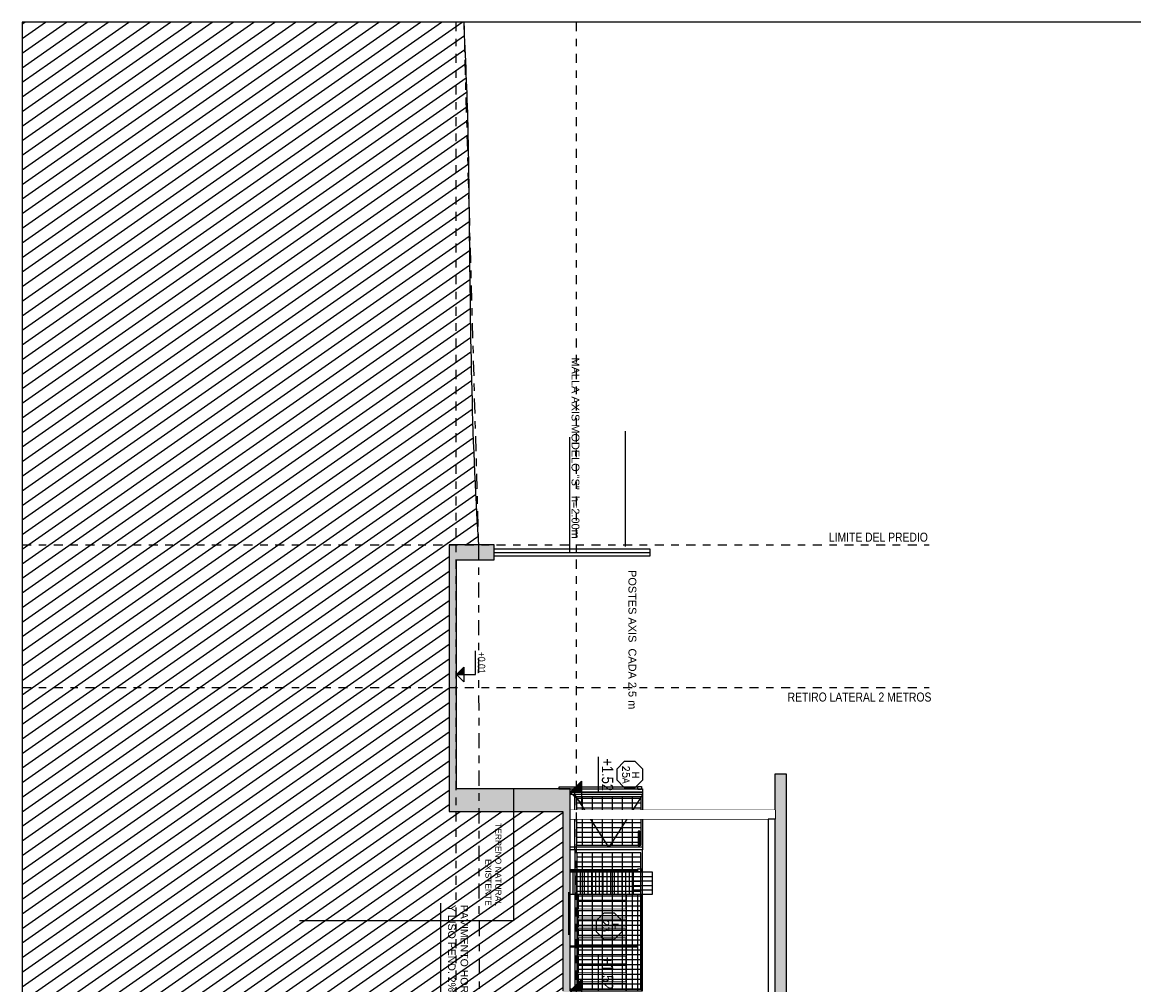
# Model space of a CAD drawing. Header units: millimetres. Extents: x 4617 to 4884, y 1258 to 1784.
# Tile 143 of 168: x 4701 to 4716, y 1427 to 1440. Entities that reach past the tile are written whole.
import ezdxf
from ezdxf.enums import TextEntityAlignment as Align

# ---------------------------------------------------------------- set-up
doc = ezdxf.new("R2010")
doc.units = ezdxf.units.MM
doc.header["$LTSCALE"] = 0.4
doc.set_wipeout_variables(frame=1)
doc.linetypes.add('DASHDOT', pattern=[1, 0.5, -0.25, 0, -0.25])
doc.linetypes.add('HIDDEN', pattern=[9.525, 6.35, -3.175])
for name, color, linetype in [('00 AC - ABERTURAS ALUMINIO - HATCH', 254, 'Continuous'), ('00 AC - MUROS', 1, 'Continuous'), ('00 AC - SUELO', 1, 'Continuous'), ('00 AC - TEXTOS', 3, 'Continuous'), ('200', 6, 'Continuous'), ('200cotas50', 1, 'Continuous'), ('A ALUMINIO', 4, 'Continuous'), ('A HATCH TABIQUE', 254, 'Continuous'), ('A HERRERÍA', 4, 'Continuous'), ('A MURO', 1, 'Continuous'), ('A PROYECCION', 8, 'Continuous'), ('A PROYECCION 2', 2, 'Continuous'), ('A VEGETACIÓN', 253, 'Continuous'), ('Hatch 354', 254, 'Continuous'), ('Hatch Ladrillo Visto', 32, 'Continuous'), ('TXT', 3, 'Continuous'), ('TXT COTA', 3, 'Continuous'), ('TXT PLANILLAS', 3, 'Continuous')]:
    doc.layers.add(name, color=color, linetype=linetype)
doc.styles.add('arial', font='arial.ttf')
doc.styles.add('ARIAL NARROW', font='ARIALN.TTF')
doc.styles.add('ROMANS', font='romans', dxfattribs={"height": 2})
doc.styles.add('SaAS simplex', font='simplex.shx', dxfattribs={"width": 0.8})
doc.dimstyles.new('COTAS 125', dxfattribs={"dimscale": 0.01, "dimtxt": 15, "dimasz": 8, "dimexe": 5, "dimexo": 20, "dimgap": 10, "dimtad": 0, "dimzin": 9, "dimdsep": 46, "dimtxsty": 'SaAS simplex', "dimblk": 'OBLIQUE', "dimcen": 0, "dimclrd": 8, "dimclre": 8, "dimclrt": 256, "dimadec": 1, "dimazin": 0, "dimtfac": 1, "dimtmove": 2, "dimatfit": 3, "dimldrblk": 'OBLIQUE', "dimfxl": 10, "dimlwd": -1, "dimlwe": -1, "dimarcsym": 0})

# ---------------------------------------------------------------- blocks, each defined once
blk = doc.blocks.new('Baranda larga')
at = {"color": 2}
for points in [[(-0.945, -34.323), (-0.945, -35.877), (-0.995, -35.877), (-0.995, -34.323)], [(-0.795, -34.323), (-0.795, -35.652), (-0.785, -35.652), (-0.785, -34.323)], [(-0.155, -34.323), (-0.155, -35.652), (-0.145, -35.652), (-0.145, -34.323)]]:
    blk.add_lwpolyline(points, dxfattribs=at)
at = {"color": 6}
for points in [[(-0.048, -34.905), (-0.945, -34.905), (-0.945, -34.915), (-0.048, -34.915)], [(-0.048, -35.642), (-0.945, -35.642), (-0.945, -35.652), (-0.048, -35.652)]]:
    blk.add_lwpolyline(points, dxfattribs=at)
at = {"layer": 'A PROYECCION'}
for points in [[(-0.785, -34.436), (-0.155, -34.436), (-0.155, -34.424), (-0.785, -34.424)], [(-0.785, -34.556), (-0.155, -34.556), (-0.155, -34.544), (-0.785, -34.544)], [(-0.785, -34.676), (-0.155, -34.676), (-0.155, -34.664), (-0.785, -34.664)], [(-0.785, -34.796), (-0.155, -34.796), (-0.155, -34.784), (-0.785, -34.784)], [(-0.785, -35.043), (-0.155, -35.043), (-0.155, -35.031), (-0.785, -35.031)], [(-0.785, -35.163), (-0.155, -35.163), (-0.155, -35.151), (-0.785, -35.151)], [(-0.785, -35.283), (-0.155, -35.283), (-0.155, -35.271), (-0.785, -35.271)], [(-0.785, -35.403), (-0.155, -35.403), (-0.155, -35.391), (-0.785, -35.391)], [(-0.785, -35.523), (-0.155, -35.523), (-0.155, -35.511), (-0.785, -35.511)]]:
    blk.add_lwpolyline(points, close=True, dxfattribs=at)
for points in [[(-0.785, -34.436), (-0.155, -34.436), (-0.155, -34.424), (-0.785, -34.424)], [(-0.785, -34.556), (-0.155, -34.556), (-0.155, -34.544), (-0.785, -34.544)], [(-0.785, -34.676), (-0.155, -34.676), (-0.155, -34.664), (-0.785, -34.664)], [(-0.785, -34.796), (-0.155, -34.796), (-0.155, -34.784), (-0.785, -34.784)], [(-0.785, -35.043), (-0.155, -35.043), (-0.155, -35.031), (-0.785, -35.031)], [(-0.785, -35.163), (-0.155, -35.163), (-0.155, -35.151), (-0.785, -35.151)], [(-0.785, -35.283), (-0.155, -35.283), (-0.155, -35.271), (-0.785, -35.271)], [(-0.785, -35.403), (-0.155, -35.403), (-0.155, -35.391), (-0.785, -35.391)], [(-0.785, -35.523), (-0.155, -35.523), (-0.155, -35.511), (-0.785, -35.511)]]:
    blk.add_wipeout(points).dxf.layer = 'A PROYECCION'
blk = doc.blocks.new('A$C7C311B7E')
at = {"layer": 'Hatch 354'}
h = blk.add_hatch(dxfattribs=at)
h.set_pattern_fill('_USER', color=254, scale=0.132, pattern_type=0)
h.set_pattern_definition([(0, (17.71175, 118.20313), (0, 0.132), [])])
h.paths.add_polyline_path([(0.1, 0.085), (0.1, 0.935), (0.75, 0.935), (0.75, 0.085)])
h.paths.add_polyline_path([(2.658, 0.935), (0.85, 0.935), (0.85, 0.085), (2.658, 0.085)])
at = {"layer": 'A HERRERÍA'}
for p, q in [((0.075, 0.96), (0.075, 0.06)), ((0.075, 0.06), (0.075, 0)), ((2.658, 0.085), (2.658, 0)), ((2.68, 0.06), (2.68, 0))]:
    blk.add_line(p, q, dxfattribs=at)
blk.add_lwpolyline([(0, 0.96), (0.043, 0.96), (0.043, 0), (0, 0)], close=True, dxfattribs=at)
at = {"color": 251}
blk.add_wipeout([(0.807, 0.06), (0.807, 0.96), (0.85, 0.96), (0.85, 0.085), (0.85, 0.06)], dxfattribs=at)
at = {"layer": 'A PROYECCION 2'}
h = blk.add_hatch(color=8, dxfattribs=at)
h.dxf.hatch_style = 1
h.paths.add_polyline_path([(0.56, 0.923), (0.56, 0.902), (0.75, 0.902), (0.75, 0.923)])
at = {"layer": 'Hatch 354'}
h = blk.add_hatch(dxfattribs=at)
h.set_pattern_fill('_USER', color=254, scale=0.065, angle=90, pattern_type=0)
h.set_pattern_definition([(90, (23.45709, 118.20313), (-0.065, 4e-18), [])])
h.paths.add_polyline_path([(2.658, 0.935), (0.85, 0.935), (0.85, 0.085), (2.658, 0.085)])
h.paths.add_polyline_path([(0.1, 0.085), (0.1, 0.935), (0.75, 0.935), (0.75, 0.085)])
at = {"layer": 'A HERRERÍA'}
for p, q in [((0.775, 0.96), (0.775, 0.06)), ((0.807, 0.96), (0.807, 0)), ((0.775, 0.06), (0.775, 0))]:
    blk.add_line(p, q, dxfattribs=at)
for points in [[(0.043, 0.96), (0.807, 0.96), (0.807, 0.06), (0.043, 0.06)], [(0.1, 0.085), (0.1, 0.935), (0.75, 0.935), (0.75, 0.085)], [(2.658, 0.935), (0.85, 0.935), (0.85, 0.085), (2.658, 0.085)]]:
    blk.add_lwpolyline(points, close=True, dxfattribs=at)
at = {"layer": 'A HERRERÍA', "color": 254, "linetype": 'HIDDEN', "ltscale": 0.5}
blk.add_lwpolyline([(0.076, 0.96), (0.775, 0.51), (0.075, 0.06)], dxfattribs=at)
at = {"layer": 'A HERRERÍA'}
for points in [[(2.68, 0.06), (2.68, 0.96), (0.807, 0.96), (0.807, 0.06), (2.658, 0.06)], [(0.807, 0), (0.775, 0)]]:
    blk.add_lwpolyline(points, dxfattribs=at)
at = {"layer": 'TXT COTA', "color": 2}
blk.add_lwpolyline([(0.56, 0.923), (0.56, 0.902), (0.75, 0.902), (0.75, 0.923)], close=True, dxfattribs=at)
blk = doc.blocks.new('Nivel corte')
at = {"color": 0}
for p, q in [((0, 0.2), (0.25, 0.2)), ((0, 0), (0, 0.2)), ((0.0784, 0.0784), (-0.0784, 0.0784)), ((0, 0), (-0.0784, 0.0784)), ((0, 0), (0.0784, 0.0784))]:
    blk.add_line(p, q, dxfattribs=at)
blk.add_solid([(0, 0), (0.0784, 0.0784), (0, 0.0784), (0.0784, 0.0784)], dxfattribs=at)
at = {"color": 0, "style": 'ARIAL NARROW', "flags": 4}
blk.add_attdef('NIVEL', text='', height=0.08, dxfattribs=at).set_placement((0.125, 0.2), align=Align.BOTTOM_CENTER)
blk = doc.blocks.new('*U575')
at = {"color": 0, "linetype": 'ByBlock', "ltscale": 0.1}
blk.add_lwpolyline([(0, 0.344), (0.119, 0.344), (0.288, 0.175), (0.288, -0.064), (0.119, -0.233), (0, -0.233), (-0.119, -0.233), (-0.288, -0.064), (-0.288, 0.175), (-0.119, 0.344)], close=True, dxfattribs=at)
at = {"color": 0, "style": 'ROMANS', "width": 1.1}
blk.add_text('H', height=0.15, dxfattribs=at).set_placement((-0.088, 0.112))
at = {"color": 0, "linetype": 'ByBlock', "style": 'ROMANS', "width": 1.05}
blk.add_attdef('NRO', text='', height=0.15, dxfattribs=at).set_placement((0, -0.027), align=Align.MIDDLE)
blk = doc.blocks.new('_Oblique')
at = {"layer": 'TXT COTA', "color": 0, "lineweight": -2}
blk.add_line((-0.5, -0.5), (0.5, 0.5), dxfattribs=at)

msp = doc.modelspace()

# ---------------------------------------------------------------- hatches: boundary and pattern name
at = {"layer": 'A HATCH TABIQUE'}
h = msp.add_hatch(dxfattribs=at)
h.set_pattern_fill('HONEY', color=256, scale=0.01, angle=630)
h.set_pattern_definition([(270, (4704.435495, 1455.981868), (0.027496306, -0.047625), [0.03175, -0.0635]), (30, (4704.435495, 1455.981868), (0.027496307, 0.047625), [0.03175, -0.0635]), (330, (4704.435495, 1455.981868), (0.054992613, -1e-10), [-0.0635, 0.03175])])
h.paths.add_polyline_path([(4711.076, 1395.589), (4710.926, 1395.589), (4710.926, 1430.199), (4711.076, 1430.199)])
at = {"layer": 'A VEGETACIÓN'}
h = msp.add_hatch(dxfattribs=at)
h.set_pattern_fill('LINE', color=253, scale=0.05, angle=-55, double=1)
h.set_pattern_definition([(215, (4561.47965, 1771.97546), (0.09105526, -0.13004039), [])])
edge = h.paths.add_edge_path()
edge.add_spline(control_points=[(4705.895, 1379.513), (4705.895, 1379.932), (4705.522, 1381.113), (4705.631, 1382.596), (4704.749, 1384.727), (4705.359, 1386.76), (4706.071, 1387.634), (4706.439, 1388.086)], knot_values=[0, 0, 0, 0, 2.876073, 5.925376, 6.914199, 8.567903, 10.341428, 10.341428, 10.341428, 10.341428], degree=3, periodic=0)
edge.add_line((4706.439, 1388.086), (4706.367, 1388.086))
edge.add_line((4706.367, 1388.086), (4706.027, 1388.086))
edge.add_line((4706.027, 1388.086), (4706.027, 1389.856))
edge.add_line((4706.027, 1389.856), (4706.199, 1389.856))
edge.add_line((4706.199, 1389.856), (4706.199, 1390.136))
edge.add_line((4706.199, 1390.136), (4706.376, 1390.136))
edge.add_line((4706.376, 1390.136), (4706.376, 1390.416))
edge.add_line((4706.376, 1390.416), (4706.554, 1390.416))
edge.add_line((4706.554, 1390.416), (4706.554, 1390.696))
edge.add_line((4706.554, 1390.696), (4706.732, 1390.696))
edge.add_line((4706.732, 1390.696), (4706.732, 1390.976))
edge.add_line((4706.732, 1390.976), (4706.91, 1390.976))
edge.add_line((4706.91, 1390.976), (4706.91, 1391.256))
edge.add_line((4706.91, 1391.256), (4707.088, 1391.256))
edge.add_line((4707.088, 1391.256), (4707.088, 1391.536))
edge.add_line((4707.088, 1391.536), (4707.266, 1391.536))
edge.add_line((4707.266, 1391.536), (4707.266, 1391.816))
edge.add_line((4707.266, 1391.816), (4707.444, 1391.816))
edge.add_line((4707.444, 1391.816), (4707.444, 1392.096))
edge.add_line((4707.444, 1392.096), (4707.622, 1392.096))
edge.add_line((4707.622, 1392.096), (4707.622, 1392.376))
edge.add_line((4707.622, 1392.376), (4707.8, 1392.376))
edge.add_line((4707.8, 1392.376), (4707.8, 1392.656))
edge.add_line((4707.8, 1392.656), (4707.978, 1392.656))
edge.add_line((4707.978, 1392.656), (4707.978, 1392.786))
edge.add_line((4707.978, 1392.786), (4707.857, 1392.786))
edge.add_line((4707.857, 1392.786), (4707.857, 1392.936))
edge.add_line((4707.857, 1392.936), (4708.057, 1392.936))
edge.add_line((4708.057, 1392.936), (4708.087, 1395.89))
edge.add_line((4708.087, 1395.89), (4708.187, 1399.361))
edge.add_line((4708.187, 1399.361), (4708.187, 1405.924))
edge.add_line((4708.187, 1405.924), (4708.067, 1405.924))
edge.add_line((4708.067, 1405.924), (4708.067, 1415.321))
edge.add_line((4708.067, 1415.321), (4708.187, 1415.321))
edge.add_line((4708.187, 1415.321), (4708.187, 1425.014))
edge.add_line((4708.187, 1425.014), (4708.107, 1427.318))
edge.add_line((4708.107, 1427.318), (4708.107, 1429.699))
edge.add_line((4708.107, 1429.699), (4706.597, 1429.699))
edge.add_line((4706.597, 1429.699), (4706.597, 1429.999))
edge.add_line((4706.597, 1429.999), (4706.597, 1433.242))
edge.add_line((4706.597, 1433.242), (4706.987, 1433.242))
edge.add_spline(control_points=[(4706.987, 1433.242), (4706.892, 1434.701), (4706.874, 1436.56), (4706.85, 1438.872), (4706.813, 1439.72), (4706.792, 1440.185)], knot_values=[0.266569, 0.266569, 0.266569, 0.266569, 4.641307, 5.841325, 7.216242, 7.216242, 7.216242, 7.216242], degree=3, periodic=0)
edge.add_line((4706.792, 1440.185), (4700.928, 1440.185))
edge.add_line((4700.928, 1440.185), (4700.928, 1376.272))
edge.add_line((4700.928, 1376.272), (4705.63, 1376.272))
edge.add_arc((3237.505, 1349.995), 1468.36, 1.025397, 1.099975)
edge.add_line((4705.595, 1378.183), (4705.595, 1378.703))
edge.add_line((4705.595, 1378.703), (4705.795, 1378.703))
edge.add_line((4705.795, 1378.703), (4705.795, 1379.413))
edge.add_line((4705.795, 1379.413), (4705.595, 1379.413))
edge.add_line((4705.595, 1379.413), (4705.595, 1379.513))
edge.add_line((4705.595, 1379.513), (4705.895, 1379.513))
edge = h.paths.add_edge_path(flags=16)
edge.add_line((4708.11, 1392.786), (4708.13, 1392.601))
edge.add_line((4708.13, 1392.601), (4708.106, 1392.381))
edge.add_line((4708.106, 1392.381), (4708.116, 1392.359))
edge.add_line((4708.116, 1392.359), (4708.102, 1392.326))
edge.add_line((4708.102, 1392.326), (4708.119, 1392.025))
edge.add_line((4708.119, 1392.025), (4708.091, 1391.586))
edge.add_line((4708.091, 1391.586), (4708.098, 1391.269))
edge.add_line((4708.098, 1391.269), (4708.066, 1391.008))
edge.add_line((4708.066, 1391.008), (4708.094, 1390.916))
edge.add_line((4708.094, 1390.916), (4708.047, 1390.802))
edge.add_line((4708.047, 1390.802), (4708.088, 1390.259))
edge.add_line((4708.088, 1390.259), (4708.053, 1390.069))
edge.add_line((4708.053, 1390.069), (4708.07, 1390.006))
edge.add_line((4708.07, 1390.006), (4706.467, 1390.006))
edge.add_line((4706.467, 1390.006), (4706.467, 1388.286))
edge.add_line((4706.467, 1388.286), (4706.367, 1388.286))
edge.add_line((4706.367, 1388.286), (4706.367, 1388.086))
edge.add_line((4706.367, 1388.086), (4706.027, 1388.086))
edge.add_line((4706.027, 1388.086), (4706.027, 1389.856))
edge.add_line((4706.027, 1389.856), (4706.199, 1389.856))
edge.add_line((4706.199, 1389.856), (4706.199, 1390.136))
edge.add_line((4706.199, 1390.136), (4706.376, 1390.136))
edge.add_line((4706.376, 1390.136), (4706.376, 1390.416))
edge.add_line((4706.376, 1390.416), (4706.554, 1390.416))
edge.add_line((4706.554, 1390.416), (4706.554, 1390.696))
edge.add_line((4706.554, 1390.696), (4706.732, 1390.696))
edge.add_line((4706.732, 1390.696), (4706.732, 1390.976))
edge.add_line((4706.732, 1390.976), (4706.91, 1390.976))
edge.add_line((4706.91, 1390.976), (4706.91, 1391.256))
edge.add_line((4706.91, 1391.256), (4707.088, 1391.256))
edge.add_line((4707.088, 1391.256), (4707.088, 1391.536))
edge.add_line((4707.088, 1391.536), (4707.266, 1391.536))
edge.add_line((4707.266, 1391.536), (4707.266, 1391.816))
edge.add_line((4707.266, 1391.816), (4707.444, 1391.816))
edge.add_line((4707.444, 1391.816), (4707.444, 1392.096))
edge.add_line((4707.444, 1392.096), (4707.622, 1392.096))
edge.add_line((4707.622, 1392.096), (4707.622, 1392.376))
edge.add_line((4707.622, 1392.376), (4707.8, 1392.376))
edge.add_line((4707.8, 1392.376), (4707.8, 1392.656))
edge.add_line((4707.8, 1392.656), (4707.978, 1392.656))
edge.add_line((4707.978, 1392.656), (4707.978, 1392.786))
edge.add_line((4707.978, 1392.786), (4708.11, 1392.786))
edge = h.paths.add_edge_path(flags=17)
edge.add_line((4708.11, 1392.786), (4708.13, 1392.601))
edge.add_line((4708.13, 1392.601), (4708.106, 1392.381))
edge.add_line((4708.106, 1392.381), (4708.116, 1392.359))
edge.add_line((4708.116, 1392.359), (4708.102, 1392.326))
edge.add_line((4708.102, 1392.326), (4708.119, 1392.025))
edge.add_line((4708.119, 1392.025), (4708.091, 1391.586))
edge.add_line((4708.091, 1391.586), (4708.098, 1391.269))
edge.add_line((4708.098, 1391.269), (4708.066, 1391.008))
edge.add_line((4708.066, 1391.008), (4708.094, 1390.916))
edge.add_line((4708.094, 1390.916), (4708.047, 1390.802))
edge.add_line((4708.047, 1390.802), (4708.088, 1390.259))
edge.add_line((4708.088, 1390.259), (4708.053, 1390.069))
edge.add_line((4708.053, 1390.069), (4708.07, 1390.006))
edge.add_line((4708.07, 1390.006), (4706.467, 1390.006))
edge.add_line((4706.467, 1390.006), (4706.467, 1388.286))
edge.add_line((4706.467, 1388.286), (4706.367, 1388.286))
edge.add_line((4706.367, 1388.286), (4706.367, 1388.086))
edge.add_line((4706.367, 1388.086), (4706.027, 1388.086))
edge.add_line((4706.027, 1388.086), (4706.027, 1389.856))
edge.add_line((4706.027, 1389.856), (4706.199, 1389.856))
edge.add_line((4706.199, 1389.856), (4706.199, 1390.136))
edge.add_line((4706.199, 1390.136), (4706.376, 1390.136))
edge.add_line((4706.376, 1390.136), (4706.376, 1390.416))
edge.add_line((4706.376, 1390.416), (4706.554, 1390.416))
edge.add_line((4706.554, 1390.416), (4706.554, 1390.696))
edge.add_line((4706.554, 1390.696), (4706.732, 1390.696))
edge.add_line((4706.732, 1390.696), (4706.732, 1390.976))
edge.add_line((4706.732, 1390.976), (4706.91, 1390.976))
edge.add_line((4706.91, 1390.976), (4706.91, 1391.256))
edge.add_line((4706.91, 1391.256), (4707.088, 1391.256))
edge.add_line((4707.088, 1391.256), (4707.088, 1391.536))
edge.add_line((4707.088, 1391.536), (4707.266, 1391.536))
edge.add_line((4707.266, 1391.536), (4707.266, 1391.816))
edge.add_line((4707.266, 1391.816), (4707.444, 1391.816))
edge.add_line((4707.444, 1391.816), (4707.444, 1392.096))
edge.add_line((4707.444, 1392.096), (4707.622, 1392.096))
edge.add_line((4707.622, 1392.096), (4707.622, 1392.376))
edge.add_line((4707.622, 1392.376), (4707.8, 1392.376))
edge.add_line((4707.8, 1392.376), (4707.8, 1392.656))
edge.add_line((4707.8, 1392.656), (4707.978, 1392.656))
edge.add_line((4707.978, 1392.656), (4707.978, 1392.786))
edge.add_line((4707.978, 1392.786), (4708.11, 1392.786))

# ---------------------------------------------------------------- linework, layer by layer
at = {"layer": '00 AC - ABERTURAS ALUMINIO - HATCH', "color": 6}
msp.add_lwpolyline([(4708.054, 1430.024), (4708.054, 1429.999), (4709.104, 1429.999), (4709.104, 1430.024)], close=True, dxfattribs=at)
at = {"layer": '00 AC - ABERTURAS ALUMINIO - HATCH', "color": 2}
msp.add_lwpolyline([(4709.104, 1429.992), (4709.104, 1430.032), (4709.154, 1430.032), (4709.154, 1429.992)], close=True, dxfattribs=at)
at = {"layer": '00 AC - SUELO'}
for p, q in [((4707.197, 1433.242), (4706.597, 1433.242)), ((4706.597, 1433.242), (4706.597, 1429.999)), ((4707.197, 1433.042), (4707.197, 1433.242)), ((4706.697, 1429.999), (4706.697, 1433.042)), ((4706.697, 1433.042), (4707.197, 1433.042)), ((4706.597, 1429.999), (4706.597, 1429.699)), ((4706.597, 1429.699), (4708.107, 1429.699))]:
    msp.add_line(p, q, dxfattribs=at)
at = {"layer": '200', "color": 2, "linetype": 'DASHDOT', "ltscale": 0.6}
for p, q in [((4700.928, 1433.242), (4712.974, 1433.242)), ((4700.928, 1431.348), (4712.974, 1431.348))]:
    msp.add_line(p, q, dxfattribs=at)
at = {"layer": 'A ALUMINIO'}
msp.add_lwpolyline([(4710.926, 1429.719), (4710.926, 1429.599), (4708.207, 1429.599), (4708.207, 1429.719)], close=True, dxfattribs=at)
at = {"layer": 'A HERRERÍA'}
for points in [[(4707.197, 1433.191), (4709.264, 1433.191), (4709.264, 1433.091), (4707.197, 1433.091), (4707.197, 1433.191)], [(4707.197, 1433.141), (4709.264, 1433.141)]]:
    msp.add_lwpolyline(points, dxfattribs=at)
at = {"layer": 'A MURO', "color": 1}
msp.add_lwpolyline([(4711.076, 1395.589), (4710.926, 1395.589), (4710.926, 1430.199), (4711.076, 1430.199), (4711.076, 1395.589)], dxfattribs=at)
at = {"layer": 'A MURO'}
msp.add_open_spline([(4706.792, 1440.185), (4706.813, 1439.72), (4706.85, 1438.872), (4706.874, 1436.56), (4706.892, 1434.701), (4706.987, 1433.242)], degree=3, knots=[0.266569, 0.266569, 0.266569, 0.266569, 1.641486, 2.841504, 7.216242, 7.216242, 7.216242, 7.216242], dxfattribs=at)
at = {"layer": 'TXT', "color": 252}
for p, q in [((4708.198, 1434.671), (4708.198, 1433.15)), ((4708.936, 1434.753), (4708.936, 1433.218))]:
    msp.add_line(p, q, dxfattribs=at)

# ---------------------------------------------------------------- block references
at = {"layer": '200cotas50'}
ref = msp.add_blockref('Nivel corte', (4706.697, 1431.52), dxfattribs=dict(at, xscale=-1.25, yscale=1.25, zscale=1.25, rotation=269.9999999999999))
ref.add_attrib('NIVEL', '+0.01', dxfattribs={"layer": '0', "color": 0, "height": 0.1, "rotation": 270, "style": 'ARIAL NARROW', "flags": 4}).set_placement((4706.947, 1431.676), align=Align.BOTTOM_CENTER)

# ---------------------------------------------------------------- texts
at = {"layer": '200cotas50', "char_height": 0.12, "style": 'ARIAL NARROW'}
for s, width, insert, attachment_point in [('LIMITE DEL PREDIO', 1.98618, (4712.956, 1433.282), 9), ('RETIRO LATERAL 2 METROS', 2.56115, (4713.003, 1431.28), 3)]:
    msp.add_mtext_dynamic_manual_height_columns(s, width=width, gutter_width=0.9, heights=[0], dxfattribs=dict(at, insert=insert, attachment_point=attachment_point))
at = {"layer": 'TXT', "char_height": 0.104, "attachment_point": 3, "rotation": 270, "style": 'arial'}
for s, width, insert in [('MALLA AXIS MODELO "S"  h=2.00m', 5.92043, (4708.328, 1433.323)), ('POSTES AXIS  CADA 2.5 m', 6.39628, (4709.084, 1431.058))]:
    msp.add_mtext_dynamic_manual_height_columns(s, width=width, gutter_width=0.000625, heights=[0], dxfattribs=dict(at, insert=insert))

# ---------------------------------------------------------------- next in the draw order: block references
at = {"color": 6, "rotation": 180}
msp.add_blockref('Baranda larga', (4708.159, 1392.996), dxfattribs=at)

# ---------------------------------------------------------------- next in the draw order: linework, layer by layer
at = {"layer": '00 AC - SUELO'}
msp.add_line((4708.107, 1429.699), (4708.107, 1427.318), dxfattribs=at)
msp.add_lwpolyline([(4707.02, 1440.185), (4700.928, 1440.185), (4700.928, 1376.272), (4705.63, 1376.272)], dxfattribs=at)
at = {"layer": '200', "color": 90, "linetype": 'DASHDOT'}
msp.add_lwpolyline([(4706.792, 1440.185), (4706.987, 1433.242), (4707.024, 1409.133), (4707.187, 1406.118), (4706.687, 1391.777), (4705.991, 1387.14), (4704.972, 1385.159)], dxfattribs=at)
at = {"layer": '200', "color": 2, "linetype": 'DASHDOT', "ltscale": 0.6}
msp.add_lwpolyline([(4706.687, 1440.185), (4706.687, 1376.272)], dxfattribs=at)

# ---------------------------------------------------------------- next in the draw order: texts
at = {"layer": '00 AC - TEXTOS', "insert": (4707.292, 1428.446), "char_height": 0.08, "attachment_point": 3, "rotation": 270, "style": 'arial'}
msp.add_mtext_dynamic_manual_height_columns('TERRENO NATURAL EXISTENTE', width=1.14847, gutter_width=0.125, heights=[0], dxfattribs=at)
at = {"layer": 'TXT', "insert": (4706.85, 1428.459), "char_height": 0.1, "attachment_point": 1, "rotation": 270, "style": 'arial'}
msp.add_mtext('PAVIMENTO HORMIGÓN RAYADO\\PY LISO PEND. 2%', dxfattribs=at)

# ---------------------------------------------------------------- next in the draw order: leaders
at = {"layer": 'A HERRERÍA', "color": 254, "ltscale": 0.5}
msp.add_leader([(4707.452, 1429.999), (4707.452, 1428.247), (4704.611, 1428.247)], dimstyle='COTAS 125', override={"dimtxt": 5, "dimasz": 6, "dimldrblk": 'DotSmall'}, dxfattribs=at)

# ---------------------------------------------------------------- next in the draw order: wipeouts: each hides what was drawn before it
at = {"color": 2}
msp.add_wipeout([(4709.044, 1428.899), (4709.044, 1428.599), (4708.207, 1428.599), (4708.207, 1428.899)], dxfattribs=at).dxf.layer = '00 AC - SUELO'

# ---------------------------------------------------------------- next in the draw order: linework, layer by layer
at = {"layer": 'TXT COTA', "color": 252, "linetype": 'HIDDEN', "ltscale": 0.5}
msp.add_line((4708.186, 1428.061), (4708.186, 1428.628), dxfattribs=at)

# ---------------------------------------------------------------- next in the draw order: wipeouts: each hides what was drawn before it
at = {"color": 2}
msp.add_wipeout([(4709.294, 1428.899), (4709.294, 1428.599), (4709.044, 1428.599), (4709.044, 1428.899)], dxfattribs=at).dxf.layer = '00 AC - SUELO'

# ---------------------------------------------------------------- next in the draw order: hatches: boundary and pattern name
at = {"layer": 'Hatch Ladrillo Visto'}
h = msp.add_hatch(dxfattribs=at)
h.set_pattern_fill('_USER', color=256, scale=0.05, pattern_type=0)
h.set_pattern_definition([(270, (5989.844637, -3019.571803), (0.05, -5e-17), [])])
h.paths.add_polyline_path([(4709.044, 1428.899), (4709.044, 1428.599), (4708.207, 1428.599), (4708.207, 1428.899)])
h = msp.add_hatch(dxfattribs=at)
h.set_pattern_fill('_USER', color=256, scale=0.06, angle=90, pattern_type=0)
h.set_pattern_definition([(360, (5990.37899, -3020.28311), (7e-17, 0.06), [])])
h.paths.add_polyline_path([(4709.294, 1428.599), (4709.294, 1428.899), (4709.044, 1428.899), (4709.044, 1428.599)])

# ---------------------------------------------------------------- next in the draw order: linework, layer by layer
at = {"layer": '00 AC - ABERTURAS ALUMINIO - HATCH', "color": 6}
msp.add_lwpolyline([(4708.207, 1428.914), (4709.104, 1428.914), (4709.104, 1428.924), (4708.207, 1428.924)], dxfattribs=at)
at = {"layer": '00 AC - ABERTURAS ALUMINIO - HATCH', "color": 2}
msp.add_lwpolyline([(4709.104, 1428.899), (4709.104, 1428.939), (4709.154, 1428.939), (4709.154, 1428.899)], close=True, dxfattribs=at)
at = {"layer": '00 AC - MUROS', "color": 2}
for points in [[(4709.044, 1428.899), (4709.044, 1428.599), (4708.207, 1428.599), (4708.207, 1428.899)], [(4709.294, 1428.899), (4709.294, 1428.599), (4709.044, 1428.599), (4709.044, 1428.899)]]:
    msp.add_lwpolyline(points, close=True, dxfattribs=at)
at = {"layer": 'A MURO'}
msp.add_lwpolyline([(4731.874, 1376.272), (4731.874, 1440.185), (4700.928, 1440.185), (4700.928, 1376.272)], close=True, dxfattribs=at)

# ---------------------------------------------------------------- next in the draw order: block references
at = {"layer": '00 AC - SUELO', "rotation": 269.9999999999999}
msp.add_blockref('A$C7C311B7E', (4708.207, 1429.999), dxfattribs=at)

# ---------------------------------------------------------------- next in the draw order: linework, layer by layer
at = {"layer": '00 AC - SUELO'}
msp.add_line((4708.207, 1429.999), (4706.697, 1429.999), dxfattribs=at)

# ---------------------------------------------------------------- next in the draw order: block references
at = {"layer": '200cotas50'}
ref = msp.add_blockref('Nivel corte', (4708.207, 1429.956), dxfattribs=dict(at, xscale=-1.875, yscale=1.875, zscale=1.875, rotation=269.9999999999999))
ref.add_attrib('NIVEL', '+1.52', dxfattribs={"layer": '0', "color": 0, "height": 0.15, "rotation": 270, "style": 'ARIAL NARROW', "flags": 4}).set_placement((4708.582, 1430.189), align=Align.BOTTOM_CENTER)
ref = msp.add_blockref('Nivel corte', (4708.207, 1427.319), dxfattribs=dict(at, xscale=-1.875, yscale=1.875, zscale=1.875, rotation=269.9999999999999))
ref.add_attrib('NIVEL', '+1.52', dxfattribs={"layer": '0', "color": 0, "height": 0.15, "rotation": 270, "style": 'ARIAL NARROW', "flags": 4}).set_placement((4708.582, 1427.552), align=Align.BOTTOM_CENTER)
at = {"layer": 'TXT PLANILLAS'}
ref = msp.add_blockref('*U575', (4708.963, 1430.19), dxfattribs=dict(at, xscale=-0.6, yscale=0.6, zscale=0.6, rotation=269.9999999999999))
ref.add_attrib('NRO', '25A', dxfattribs={"layer": '0', "color": 0, "linetype": 'ByBlock', "height": 0.09, "rotation": 270, "style": 'ROMANS', "width": 1.05}).set_placement((4708.947, 1430.19), align=Align.MIDDLE)
ref = msp.add_blockref('*U575', (4708.69, 1428.177), dxfattribs=dict(at, xscale=-0.6, yscale=0.6, zscale=0.6, rotation=269.9999999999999))
ref.add_attrib('NRO', '23', dxfattribs={"layer": '0', "color": 0, "linetype": 'ByBlock', "height": 0.09, "rotation": 270, "style": 'ROMANS', "width": 1.05}).set_placement((4708.674, 1428.177), align=Align.MIDDLE)

# ---------------------------------------------------------------- next in the draw order: leaders
at = {"layer": 'A HERRERÍA', "color": 254, "ltscale": 0.5}
msp.add_leader([(4708.247, 1426.168), (4706.488, 1426.169), (4706.488, 1428.482)], dimstyle='COTAS 125', override={"dimtxt": 5, "dimasz": 6, "dimldrblk": 'DotSmall'}, dxfattribs=at)

# ---------------------------------------------------------------- next in the draw order: wipeouts: each hides what was drawn before it
msp.add_wipeout([(4710.926, 1429.719), (4710.926, 1429.599), (4708.207, 1429.599), (4708.207, 1429.719)]).dxf.layer = 'A ALUMINIO'

# ---------------------------------------------------------------- next in the draw order: hatches: boundary and pattern name
at = {"layer": 'A MURO'}
h = msp.add_hatch(color=256, dxfattribs=at)
h.dxf.hatch_style = 1
h.paths.add_polyline_path([(4708.287, 1399.359), (4708.287, 1406.024), (4708.167, 1406.024), (4708.167, 1415.221), (4708.287, 1415.221), (4708.287, 1425.016), (4708.207, 1427.319), (4708.207, 1429.999), (4706.697, 1429.999), (4706.697, 1433.042), (4707.197, 1433.042), (4707.197, 1433.242), (4706.597, 1433.242), (4706.597, 1429.999), (4706.597, 1429.699), (4708.107, 1429.699), (4708.107, 1427.318), (4708.187, 1425.014), (4708.187, 1415.321), (4708.067, 1415.321), (4708.067, 1405.924), (4708.187, 1405.924), (4708.187, 1399.361), (4708.087, 1395.89), (4708.057, 1392.936), (4707.857, 1392.936), (4707.857, 1392.786), (4708.157, 1392.786), (4708.157, 1392.936), (4708.187, 1395.888)])
h.paths.add_polyline_path([(4706.562, 1388.286), (4706.562, 1389.856), (4708.157, 1389.856), (4708.157, 1390.006), (4706.437, 1390.006), (4706.462, 1390.006), (4706.462, 1388.286), (4706.362, 1388.286), (4706.362, 1388.086), (4706.737, 1388.086), (4706.737, 1388.286)])

# ---------------------------------------------------------------- next in the draw order: linework, layer by layer
at = {"layer": '00 AC - SUELO'}
msp.add_line((4708.207, 1427.319), (4708.207, 1429.999), dxfattribs=at)
at = {"layer": '200', "color": 2, "linetype": 'DASHDOT', "ltscale": 0.6}
msp.add_lwpolyline([(4708.287, 1440.185), (4708.287, 1376.272)], dxfattribs=at)
at = {"layer": 'A ALUMINIO'}
msp.add_lwpolyline([(4710.837, 1429.599), (4710.837, 1427.269), (4710.926, 1427.269), (4710.926, 1429.599)], close=True, dxfattribs=at)

doc.saveas('drawing.dxf')
